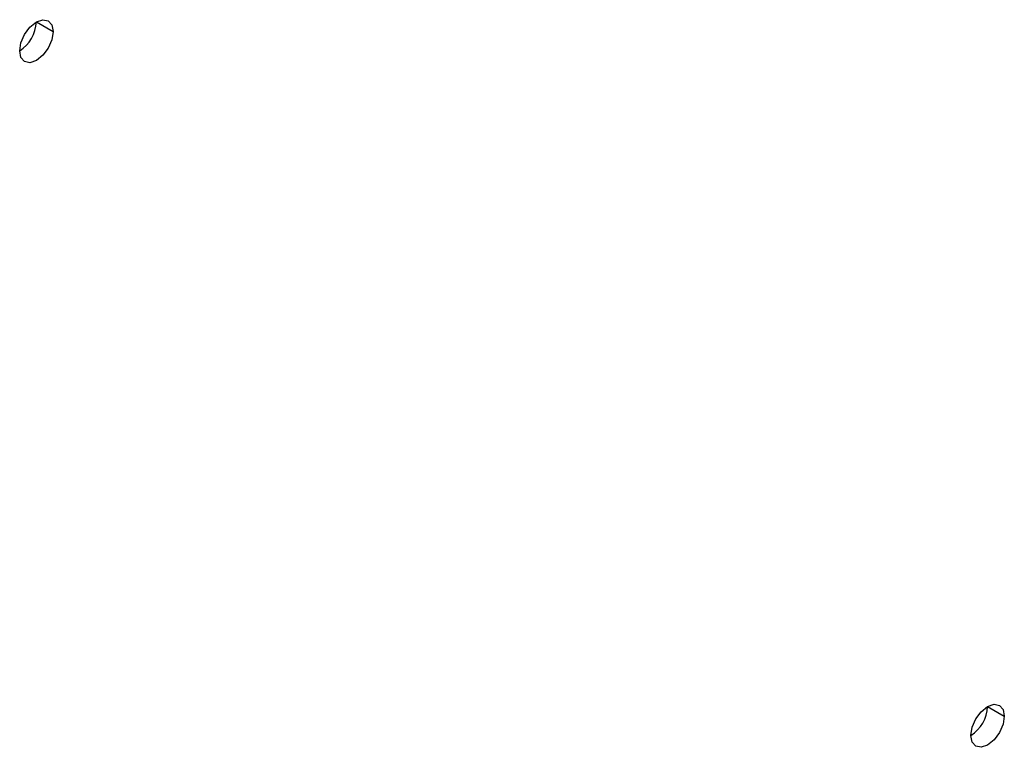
# Model space of a CAD drawing. Header units: millimetres. Extents: x 0 to 1118, y 0 to 864.
# Tile 210 of 256: x 949.29 to 954.5, y 690.72 to 694.57. Entities that reach past the tile are written whole.
import ezdxf

# ---------------------------------------------------------------- set-up
doc = ezdxf.new("R2010")
doc.units = ezdxf.units.MM

msp = doc.modelspace()

# ---------------------------------------------------------------- linework, layer by layer
at = {"color": 7, "linetype": 'Continuous', "lineweight": 25}
for p, q in [((949.377, 694.555), (949.4654, 694.5039)), ((954.4151, 690.9311), (954.5035, 690.8801))]:
    msp.add_line(p, q, dxfattribs=at)
at = {"color": 7, "linetype": 'Continuous', "lineweight": 25, "flags": 128}
for points in [[(949.2886, 694.4019), (949.2953, 694.4448), (949.3145, 694.489), (949.3432, 694.5277), (949.377, 694.555), (949.4108, 694.5667), (949.4395, 694.5612), (949.4587, 694.5391), (949.4654, 694.5039)], [(949.4654, 694.5039), (949.4587, 694.461), (949.4395, 694.4168), (949.4108, 694.3782), (949.377, 694.3509), (949.3432, 694.3391), (949.3145, 694.3447), (949.2953, 694.3667), (949.2886, 694.4019)], [(954.3268, 690.778), (954.3335, 690.821), (954.3526, 690.8651), (954.3813, 690.9038), (954.4151, 690.9311), (954.449, 690.9429), (954.4776, 690.9373), (954.4968, 690.9153), (954.5035, 690.8801)], [(954.5035, 690.8801), (954.4968, 690.8371), (954.4776, 690.793), (954.449, 690.7543), (954.4151, 690.727), (954.3813, 690.7152), (954.3526, 690.7208), (954.3335, 690.7428), (954.3268, 690.778)]]:
    msp.add_lwpolyline(points, dxfattribs=at)
at = {"color": 7, "linetype": 'Continuous', "lineweight": 25}
for centre in [(949.1851, 694.5637), (954.2232, 690.9398)]:
    msp.add_arc(centre, 0.1921, 302.6055, 357.3945, dxfattribs=at)

doc.saveas('drawing.dxf')
